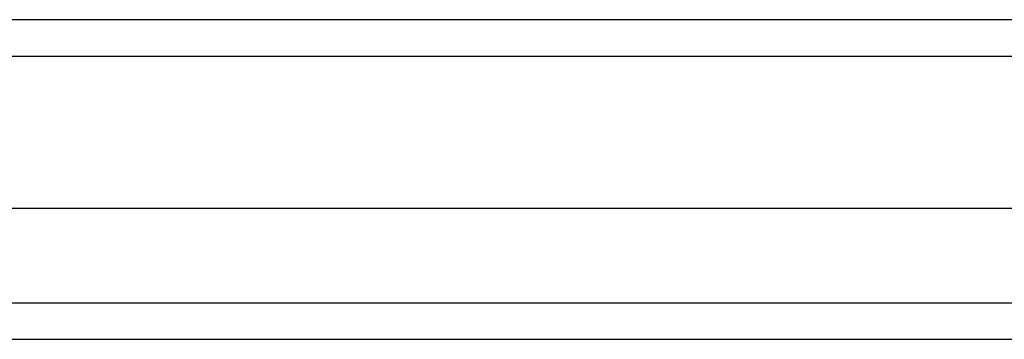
# Model space of a CAD drawing. Header units: inches. Extents: x 18 to 430, y 47 to 208.
# Tile 28 of 108: x 176.6 to 179.265, y 144.093 to 144.959. Entities that reach past the tile are written whole.
import ezdxf

# ---------------------------------------------------------------- set-up
doc = ezdxf.new("R2010")
doc.units = ezdxf.units.IN
doc.header["$MEASUREMENT"] = 0
doc.layers.add('Visible Edges(ANSI)', color=7, linetype='Continuous', lineweight=25)
doc.layers.add('Visible Tangent Edges(ANSI)', color=7, linetype='Continuous', lineweight=25)

msp = doc.modelspace()

# ---------------------------------------------------------------- linework, layer by layer
at = {"layer": 'Visible Edges(ANSI)'}
for p, q in [((194.8539, 144.9593), (153.0519, 144.9593)), ((194.2442, 144.4475), (153.6616, 144.4475)), ((194.0557, 144.0932), (153.85, 144.0932))]:
    msp.add_line(p, q, dxfattribs=at)
at = {"layer": 'Visible Tangent Edges(ANSI)'}
for p, q in [((153.0519, 144.8603), (194.8539, 144.8603)), ((153.72, 144.1922), (194.1857, 144.1922))]:
    msp.add_line(p, q, dxfattribs=at)

doc.saveas('drawing.dxf')
